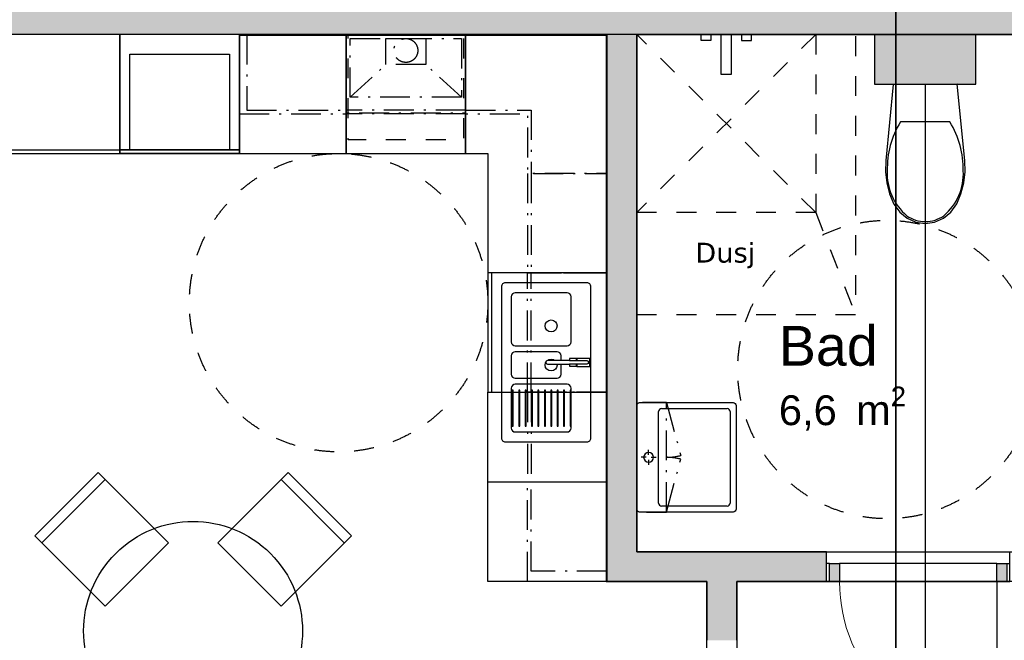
# Model space of a CAD drawing. Header units: millimetres. Extents: x 159314 to 204638, y 149488 to 189280.
# Tile 7 of 43: x 176745 to 181694, y 169923 to 173044. Entities that reach past the tile are written whole.
import ezdxf
from ezdxf.enums import TextEntityAlignment as Align

# ---------------------------------------------------------------- set-up
doc = ezdxf.new("R2010")
doc.units = ezdxf.units.MM
doc.header["$LTSCALE"] = 0.5
doc.header["$MEASUREMENT"] = 0
doc.set_wipeout_variables(frame=1)
for name, pattern in [('Over snittplan', [520, 300, -100, 20, -100]), ('PLINE', [0]), ('Stipling', [400, 200, -200]), ('Wipeout_Contour', [2000, 0, -2000])]:
    doc.linetypes.add(name, pattern=pattern)
for name, color, linetype in [('0(Nye konstruksjoner)', 7, 'Continuous'), ('24-- Innervegger (Skravur)(Nye konstruksjoner)', 7, 'Continuous'), ('24-- Innervegger(Nye konstruksjoner)', 7, 'Continuous'), ('244- Vinduer_ dører_ foldevegger(Nye konstruksjoner)', 7, 'Continuous'), ('26-- Yttertak(Nye konstruksjoner)', 7, 'Continuous'), ('273- Kjøkkeninnredning (Skravur)(Nye konstruksjoner)', 7, 'Continuous'), ('273- Kjøkkeninnredning(Nye konstruksjoner)', 7, 'Continuous'), ('274- Innredning og garnityr for våtrom(Nye konstruksjoner)', 7, 'Continuous'), ('315- Utstyr for sanitærinstallasjoner(Nye konstruksjoner)', 7, 'Continuous'), ('68-- Inventar (løst)(Nye konstruksjoner)', 7, 'Continuous'), ('862- M___Nettoareal(Nye konstruksjoner)', 7, 'Continuous'), ('862- M___Nettoareal(Polylinje)(Nye konstruksjoner)', 7, 'Continuous'), ('862- M___Nettoareal(Tekst)(Nye konstruksjoner)', 7, 'Continuous'), ('878- Annen overflate_visuell informasjon_snusirkler(Nye konstruksjoner)', 7, 'Continuous')]:
    doc.layers.add(name, color=color, linetype=linetype)
doc.layers.add('234- Vinduer_ dører_ porter(Nye konstruksjoner)', color=7, linetype='Continuous', lineweight=0)
doc.styles.add('GENERATED_STYLE_1', font='arial.ttf')
doc.styles.add('GENERATED_STYLE_2', font='verdana.ttf')
doc.linetypes.add('Fasade_Snitt markør', pattern='A,0,[1,02 A 200 20 001 Plan 2. etasje1.Shx,S=3.174603,R=0,X=0,Y=0],-800,0', length=800)

# ---------------------------------------------------------------- blocks, each defined once
blk = doc.blocks.new('Leilighet 6_102_10_1', base_point=(175190.7, 167498.2))
at = {"layer": '862- M___Nettoareal(Polylinje)(Nye konstruksjoner)', "linetype": 'PLINE', "flags": 128}
blk.add_lwpolyline([(176598.9, 172968.7), (176598.9, 165453.7), (184098.9, 165453.7), (184098.9, 172968.7)], close=True, dxfattribs=at)
at = {"layer": '862- M___Nettoareal(Tekst)(Nye konstruksjoner)', "style": 'GENERATED_STYLE_1'}
for tag, height, p in [('DUMMY_861', 300, (176128.6, 167851.8)), ('ROOM_NAME', 300, (174252.9, 167783.2)), ('DUMMY_862', 150, (174252.9, 167380.4))]:
    blk.add_attdef(tag, text='', height=height, dxfattribs=at).set_placement(p, align=Align.TOP_LEFT)
blk = doc.blocks.new('Entre_106_16_1', base_point=(182414.8, 170152.9))
at = {"layer": '862- M___Nettoareal(Polylinje)(Nye konstruksjoner)', "linetype": 'PLINE', "flags": 128}
blk.add_lwpolyline([(180348.9, 168113.7), (184098.9, 168113.7), (184098.9, 170218.3), (180348.9, 170218.3)], close=True, dxfattribs=at)
at = {"layer": '862- M___Nettoareal(Tekst)(Nye konstruksjoner)', "insert": (182147.5, 169394.7), "char_height": 150, "attachment_point": 1, "style": 'GENERATED_STYLE_1'}
blk.add_mtext('\\A1;{\\pql;\\pt0,24100;\\fArial|b0|i0|c0|p0;\\W1.000000;7,9\\fArial|b0|i0|c0|p0;\\W1.000000;\\A1{\\H.66x;\\S^  ;}\\fArial|b0|i0|c0|p0;\\W1.000000; m\\fArial|b0|i0|c0|p0;\\W1.000000;\\A1{\\H.66x;\\S2^  ;}}', dxfattribs=at)
at = {"layer": '862- M___Nettoareal(Tekst)(Nye konstruksjoner)', "style": 'GENERATED_STYLE_1'}
for tag, height, p in [('DUMMY_861', 200, (182803.1, 169745.4)), ('ROOM_NAME', 200, (182147.5, 169699.7)), ('DUMMY_862', 150, (182147.5, 169431.1))]:
    blk.add_attdef(tag, text='', height=height, dxfattribs=at).set_placement(p, align=Align.TOP_LEFT)
blk = doc.blocks.new('Stue_kjøkken_101_17_1', base_point=(176102.4, 169917.4))
at = {"layer": '862- M___Nettoareal(Polylinje)(Nye konstruksjoner)', "linetype": 'PLINE', "flags": 128}
blk.add_lwpolyline([(176598.9, 165453.7), (180198.9, 165453.7), (180198.9, 170218.3), (179696.2, 170218.3), (179696.2, 172968.7), (176598.9, 172968.7), (176598.9, 169859.9)], close=True, dxfattribs=at)
at = {"layer": '862- M___Nettoareal(Tekst)(Nye konstruksjoner)', "style": 'GENERATED_STYLE_1'}
for tag, height, p in [('DUMMY_861', 200, (178936.5, 167041.6)), ('ROOM_NAME', 200, (177351, 166995.9)), ('DUMMY_862', 150, (177351, 166727.3))]:
    blk.add_attdef(tag, text='', height=height, dxfattribs=at).set_placement(p, align=Align.TOP_LEFT)
blk = doc.blocks.new('Bad_103_19_1', base_point=(181261.3, 171129.4))
at = {"layer": '862- M___Nettoareal(Polylinje)(Nye konstruksjoner)', "linetype": 'PLINE', "flags": 128}
blk.add_lwpolyline([(179846.2, 170368.3), (182396.6, 170368.3), (182396.6, 172968.7), (181515.2, 172968.7), (181005.2, 172968.7), (179846.2, 172968.7)], close=True, dxfattribs=at)
at = {"layer": '862- M___Nettoareal(Tekst)(Nye konstruksjoner)', "insert": (180560.7, 171198.9), "char_height": 150, "attachment_point": 1, "style": 'GENERATED_STYLE_1'}
blk.add_mtext('\\A1;{\\pql;\\pt0,24100;\\fArial|b0|i0|c0|p0;\\W1.000000;6,6\\fArial|b0|i0|c0|p0;\\W1.000000;\\A1{\\H.66x;\\S^  ;}\\fArial|b0|i0|c0|p0;\\W1.000000; m\\fArial|b0|i0|c0|p0;\\W1.000000;\\A1{\\H.66x;\\S2^  ;}}', dxfattribs=at)
at = {"layer": '862- M___Nettoareal(Tekst)(Nye konstruksjoner)', "style": 'GENERATED_STYLE_1'}
for tag, height, p in [('DUMMY_861', 200, (181048.7, 171549.6)), ('ROOM_NAME', 200, (180560.7, 171503.9)), ('DUMMY_862', 150, (180560.7, 171235.3))]:
    blk.add_attdef(tag, text='', height=height, dxfattribs=at).set_placement(p, align=Align.TOP_LEFT)
blk = doc.blocks.new('Dør[13]_1')
at = {"layer": '24-- Innervegger (Skravur)(Nye konstruksjoner)', "linetype": 'Continuous'}
for points in [[(180815.9, 170310.3), (180815.9, 170218.3), (180865.9, 170218.3), (180865.9, 170310.3)], [(181705.9, 170218.3), (181705.9, 170310.3), (181655.9, 170310.3), (181655.9, 170218.3)]]:
    blk.add_hatch(color=256, dxfattribs=at).paths.add_polyline_path(points)
at = {"layer": '234- Vinduer_ dører_ porter(Nye konstruksjoner)', "linetype": 'PLINE'}
blk.add_arc((181655.9, 170218.3), 790, 180, 270, dxfattribs=at)
at = {"layer": '244- Vinduer_ dører_ foldevegger(Nye konstruksjoner)', "linetype": 'PLINE'}
for p, q in [((180800.9, 170368.3), (181720.9, 170368.3)), ((180800.9, 170310.3), (180800.9, 170368.3)), ((181720.9, 170310.3), (181720.9, 170368.3)), ((180815.9, 170310.3), (180800.9, 170310.3)), ((180800.9, 170218.3), (180800.9, 170310.3)), ((180800.9, 170218.3), (180800.9, 170310.3)), ((180800.9, 170218.3), (180800.9, 170310.3)), ((180815.9, 170310.3), (180865.9, 170310.3)), ((180815.9, 170218.3), (180815.9, 170310.3)), ((181655.9, 170310.3), (180865.9, 170310.3)), ((180865.9, 170310.3), (180865.9, 170218.3)), ((181655.9, 170218.3), (181655.9, 170310.3)), ((181655.9, 170310.3), (181705.9, 170310.3)), ((181705.9, 170310.3), (181720.9, 170310.3)), ((181705.9, 170310.3), (181705.9, 170218.3)), ((181720.9, 170218.3), (181720.9, 170310.3)), ((181720.9, 170218.3), (181720.9, 170310.3)), ((181720.9, 170218.3), (181720.9, 170310.3)), ((180800.9, 170218.3), (181720.9, 170218.3)), ((180815.9, 170218.3), (180800.9, 170218.3)), ((180865.9, 170218.3), (180815.9, 170218.3)), ((180865.9, 170218.3), (181655.9, 170218.3)), ((181705.9, 170218.3), (181655.9, 170218.3)), ((181655.9, 170218.3), (181655.9, 169428.3)), ((181705.9, 170218.3), (181720.9, 170218.3))]:
    blk.add_line(p, q, dxfattribs=at)
blk = doc.blocks.new('Stol 10[24]_1', base_point=(176821.1, 170448.1))
at = {"layer": '68-- Inventar (løst)(Nye konstruksjoner)', "linetype": 'Continuous'}
blk.add_line((176856.5, 170412.8), (177174.7, 170731), dxfattribs=at)
at = {"layer": '68-- Inventar (løst)(Nye konstruksjoner)', "linetype": 'Continuous', "flags": 128}
blk.add_lwpolyline([(177174.7, 170094.6), (177492.9, 170412.8), (177139.3, 170766.3), (176821.1, 170448.1)], close=True, dxfattribs=at)
blk = doc.blocks.new('Stol 10[26]_1', base_point=(178093.9, 170766.3))
at = {"layer": '68-- Inventar (løst)(Nye konstruksjoner)', "linetype": 'Continuous'}
blk.add_line((178058.6, 170731), (178376.8, 170412.8), dxfattribs=at)
at = {"layer": '68-- Inventar (løst)(Nye konstruksjoner)', "linetype": 'Continuous', "flags": 128}
blk.add_lwpolyline([(177740.4, 170412.8), (178058.6, 170094.6), (178412.1, 170448.1), (178093.9, 170766.3)], close=True, dxfattribs=at)
blk = doc.blocks.new('WC[51]_1', base_point=(181296.2, 172718.7))
at = {"layer": '274- Innredning og garnityr for våtrom(Nye konstruksjoner)', "linetype": 'PLINE'}
for p, q in [((181296.4, 172529.4), (181171.9, 172529.3)), ((181420.9, 172529.5), (181296.4, 172529.4))]:
    blk.add_line(p, q, dxfattribs=at)
at = {"layer": '274- Innredning og garnityr for våtrom(Nye konstruksjoner)', "linetype": 'PLINE', "flags": 128}
blk.add_lwpolyline([(181103, 172222.5), (181117.3, 172168.2), (181139.1, 172116.8), (181168.4, 172076.2), (181206.1, 172045), (181249.9, 172025.4), (181296.9, 172018.7), (181343.8, 172025.5), (181387.5, 172045.2), (181425.3, 172076.4), (181454.5, 172117.1), (181476.2, 172168.5), (181490.3, 172222.9), (181496.5, 172279.1), (181494.7, 172335.6), (181457.3, 172718.8), (181135.1, 172718.5), (181098.5, 172335.2), (181096.7, 172278.7)], close=True, dxfattribs=at)
at = {"layer": '274- Innredning og garnityr for våtrom(Nye konstruksjoner)', "linetype": 'PLINE'}
for centre, major_axis, start_param, end_param in [((181591.6, 172294.6), (486, 0.5), 2.612188, 3.165208), ((181001.6, 172294.1), (486, 0.5), 6.259567, 6.812588), ((181398.9, 172267.8), (293.6, 0.3), 3.085861, 3.98645), ((181194.4, 172267.6), (293.6, 0.3), 5.438324, 6.338913), ((181297.6, 172179.7), (158.3, 0.1), 4.079884, 4.706528), ((181295.8, 172179.7), (158.3, 0.1), 4.71825, 5.344894)]:
    blk.add_ellipse(centre, major_axis=major_axis, ratio=0.957628, start_param=start_param, end_param=end_param, dxfattribs=at)
blk = doc.blocks.new('Dusjgarnityr[52]_1', base_point=(180296.2, 172968.7))
at = {"layer": '315- Utstyr for sanitærinstallasjoner(Nye konstruksjoner)', "linetype": 'PLINE'}
for p, q in [((180169.7, 172968.7), (180219.7, 172968.7)), ((180169.7, 172938.7), (180169.7, 172968.7)), ((180219.7, 172968.7), (180219.7, 172938.7)), ((180422.7, 172968.7), (180372.7, 172968.7)), ((180372.7, 172968.7), (180372.7, 172938.7)), ((180422.7, 172938.7), (180422.7, 172968.7)), ((180219.7, 172938.7), (180169.7, 172938.7)), ((180372.7, 172938.7), (180422.7, 172938.7))]:
    blk.add_line(p, q, dxfattribs=at)
at = {"layer": '315- Utstyr for sanitærinstallasjoner(Nye konstruksjoner)', "linetype": 'PLINE', "flags": 128}
blk.add_lwpolyline([(180321.2, 172968.7), (180321.2, 172768.7), (180271.2, 172768.7), (180271.2, 172968.7)], close=True, dxfattribs=at)
blk = doc.blocks.new('Høyskap[90]_1', base_point=(176599.2, 172968.7))
at = {"linetype": 'Wipeout_Contour', "ltscale": 988874.820273}
blk.add_wipeout([(176599.2, 172370.7), (177249.2, 172370.7), (177249.2, 172968.7), (176599.2, 172968.7)], dxfattribs=at).dxf.layer = '273- Kjøkkeninnredning (Skravur)(Nye konstruksjoner)'
at = {"layer": '273- Kjøkkeninnredning(Nye konstruksjoner)', "linetype": 'PLINE'}
for p, q in [((176649.2, 172968.7), (176649.2, 172388.7)), ((176649.2, 172388.7), (177249.2, 172388.7))]:
    blk.add_line(p, q, dxfattribs=at)
at = {"layer": '273- Kjøkkeninnredning(Nye konstruksjoner)', "linetype": 'PLINE', "flags": 128}
blk.add_lwpolyline([(176599.2, 172370.7), (177249.2, 172370.7), (177249.2, 172968.7), (176599.2, 172968.7)], close=True, dxfattribs=at)
blk = doc.blocks.new('Oppvaskmaskin integrert[91]_1', base_point=(179098.2, 170720.7))
at = {"layer": '273- Kjøkkeninnredning(Nye konstruksjoner)', "linetype": 'PLINE'}
for p, q in [((179098.2, 170720.7), (179098.2, 171170.7)), ((179098.2, 171170.7), (179696.2, 171170.7)), ((179696.2, 170720.7), (179696.2, 171170.7)), ((179098.2, 170720.7), (179696.2, 170720.7))]:
    blk.add_line(p, q, dxfattribs=at)
blk = doc.blocks.new('Underskap hjørne L[92]_1', base_point=(179696.2, 172968.7))
at = {"linetype": 'Wipeout_Contour', "ltscale": 1492129.720979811}
blk.add_wipeout([(178986.2, 172968.7), (178986.2, 172370.7), (179098.2, 172370.7), (179098.2, 171770.7), (179696.2, 171770.7), (179696.2, 172968.7)], dxfattribs=at).dxf.layer = '273- Kjøkkeninnredning (Skravur)(Nye konstruksjoner)'
at = {"layer": '273- Kjøkkeninnredning(Nye konstruksjoner)', "linetype": 'PLINE'}
for p, q in [((178986.2, 172968.7), (178986.2, 172370.7)), ((179696.2, 172968.7), (178986.2, 172968.7)), ((179696.2, 172968.7), (178986.2, 172968.7)), ((179696.2, 171770.7), (179696.2, 172968.7)), ((179696.2, 171770.7), (179696.2, 172968.7)), ((178986.2, 172370.7), (179098.2, 172370.7)), ((178986.2, 172370.7), (179098.2, 172370.7)), ((179098.2, 172370.7), (179098.2, 171770.7)), ((179098.2, 172370.7), (179098.2, 171770.7)), ((179098.2, 171770.7), (179696.2, 171770.7))]:
    blk.add_line(p, q, dxfattribs=at)
blk = doc.blocks.new('Overskap hjørne L[93]_1', base_point=(179696.2, 172968.7))
at = {"layer": '273- Kjøkkeninnredning(Nye konstruksjoner)', "linetype": 'Over snittplan'}
for p, q in [((178986.2, 172588.7), (179316.2, 172588.7)), ((179316.2, 172588.7), (179316.2, 172269.7))]:
    blk.add_line(p, q, dxfattribs=at)
at = {"layer": '273- Kjøkkeninnredning(Nye konstruksjoner)', "linetype": 'Over snittplan', "flags": 128}
blk.add_lwpolyline([(178986.2, 172968.7), (178986.2, 172570.7), (179298.2, 172570.7), (179298.2, 172269.7), (179696.2, 172269.7), (179696.2, 172968.7)], close=True, dxfattribs=at)
blk = doc.blocks.new('Underskap[94]_1', base_point=(179696.2, 170218.7))
at = {"linetype": 'Wipeout_Contour', "ltscale": 989895.693568}
blk.add_wipeout([(179098.2, 170218.7), (179696.2, 170218.7), (179696.2, 170720.7), (179098.2, 170720.7)], dxfattribs=at).dxf.layer = '273- Kjøkkeninnredning (Skravur)(Nye konstruksjoner)'
at = {"layer": '273- Kjøkkeninnredning(Nye konstruksjoner)', "linetype": 'PLINE'}
for p, q in [((179098.2, 170218.7), (179098.2, 170720.7)), ((179098.2, 170720.7), (179696.2, 170720.7)), ((179098.2, 170218.7), (179098.2, 170720.7)), ((179696.2, 170720.7), (179696.2, 170218.7)), ((179696.2, 170720.7), (179696.2, 170218.7)), ((179696.2, 170218.7), (179098.2, 170218.7))]:
    blk.add_line(p, q, dxfattribs=at)
blk = doc.blocks.new('Høyskap[95]_1', base_point=(177249.2, 172968.7))
at = {"linetype": 'Wipeout_Contour', "ltscale": 990665.444389}
blk.add_wipeout([(177249.2, 172370.7), (177849.2, 172370.7), (177849.2, 172968.7), (177249.2, 172968.7)], dxfattribs=at).dxf.layer = '273- Kjøkkeninnredning (Skravur)(Nye konstruksjoner)'
at = {"layer": '273- Kjøkkeninnredning(Nye konstruksjoner)', "linetype": 'PLINE'}
blk.add_line((177249.2, 172388.7), (177849.2, 172388.7), dxfattribs=at)
at = {"layer": '273- Kjøkkeninnredning(Nye konstruksjoner)', "linetype": 'PLINE', "flags": 128}
blk.add_lwpolyline([(177249.2, 172370.7), (177849.2, 172370.7), (177849.2, 172968.7), (177249.2, 172968.7)], close=True, dxfattribs=at)
blk = doc.blocks.new('Innebygget ovn[96]_1', base_point=(177849.2, 172370.7))
at = {"layer": '273- Kjøkkeninnredning(Nye konstruksjoner)', "linetype": 'PLINE'}
for p, q in [((177299.2, 172390.7), (177299.2, 172870.7)), ((177299.2, 172870.7), (177799.2, 172870.7)), ((177799.2, 172870.7), (177799.2, 172390.7))]:
    blk.add_line(p, q, dxfattribs=at)
at = {"layer": '273- Kjøkkeninnredning(Nye konstruksjoner)', "linetype": 'PLINE', "flags": 128}
blk.add_lwpolyline([(177849.2, 172390.7), (177849.2, 172370.7), (177249.2, 172370.7), (177249.2, 172390.7)], close=True, dxfattribs=at)
blk = doc.blocks.new('Underskap[97]_1', base_point=(178386.2, 172968.7))
at = {"linetype": 'Wipeout_Contour', "ltscale": 993930.911901}
blk.add_wipeout([(178386.2, 172370.7), (178986.2, 172370.7), (178986.2, 172968.7), (178386.2, 172968.7)], dxfattribs=at).dxf.layer = '273- Kjøkkeninnredning (Skravur)(Nye konstruksjoner)'
at = {"layer": '273- Kjøkkeninnredning(Nye konstruksjoner)', "linetype": 'PLINE'}
for p, q in [((178986.2, 172968.7), (178386.2, 172968.7)), ((178386.2, 172968.7), (178386.2, 172370.7)), ((178986.2, 172968.7), (178386.2, 172968.7)), ((178986.2, 172370.7), (178986.2, 172968.7)), ((178386.2, 172370.7), (178986.2, 172370.7)), ((178386.2, 172370.7), (178986.2, 172370.7))]:
    blk.add_line(p, q, dxfattribs=at)
blk = doc.blocks.new('Innebygget koketopp[98]_1', base_point=(178396.2, 172968.7))
at = {"layer": '273- Kjøkkeninnredning(Nye konstruksjoner)', "linetype": 'Stipling', "flags": 128}
blk.add_lwpolyline([(178396.2, 172968.7), (178976.2, 172968.7), (178976.2, 172438.7), (178396.2, 172438.7)], close=True, dxfattribs=at)
blk = doc.blocks.new('Underskap[99]_1', base_point=(177849.2, 172968.7))
at = {"linetype": 'Wipeout_Contour', "ltscale": 992296.845974}
blk.add_wipeout([(177849.2, 172370.7), (178386.2, 172370.7), (178386.2, 172968.7), (177849.2, 172968.7)], dxfattribs=at).dxf.layer = '273- Kjøkkeninnredning (Skravur)(Nye konstruksjoner)'
at = {"layer": '273- Kjøkkeninnredning(Nye konstruksjoner)', "linetype": 'PLINE'}
for p, q in [((178386.2, 172968.7), (177849.2, 172968.7)), ((177849.2, 172968.7), (177849.2, 172370.7)), ((178386.2, 172968.7), (177849.2, 172968.7)), ((178386.2, 172370.7), (178386.2, 172968.7)), ((177849.2, 172370.7), (178386.2, 172370.7)), ((177849.2, 172370.7), (178386.2, 172370.7))]:
    blk.add_line(p, q, dxfattribs=at)
blk = doc.blocks.new('Ventilator innebygget[100]_1', base_point=(178986.2, 172573.4))
at = {"layer": '273- Kjøkkeninnredning(Nye konstruksjoner)', "linetype": 'Over snittplan'}
for p, q in [((178406.2, 172653.4), (178406.2, 172948.7)), ((178406.2, 172948.7), (178966.2, 172948.7)), ((178586.2, 172948.7), (178786.2, 172948.7)), ((178586.2, 172818.7), (178586.2, 172948.7)), ((178786.2, 172948.7), (178786.2, 172818.7)), ((178966.2, 172948.7), (178966.2, 172653.4)), ((178406.2, 172653.4), (178586.2, 172818.7)), ((178786.2, 172818.7), (178586.2, 172818.7)), ((178966.2, 172653.4), (178786.2, 172818.7)), ((178966.2, 172653.4), (178406.2, 172653.4))]:
    blk.add_line(p, q, dxfattribs=at)
at = {"layer": '273- Kjøkkeninnredning(Nye konstruksjoner)', "linetype": 'Over snittplan', "flags": 128}
blk.add_lwpolyline([(178986.2, 172968.7), (178986.2, 172573.4), (178386.2, 172573.4), (178386.2, 172968.7)], close=True, dxfattribs=at)
at = {"layer": '273- Kjøkkeninnredning(Nye konstruksjoner)', "linetype": 'Over snittplan'}
blk.add_circle((178686.2, 172888.7), 60, dxfattribs=at)
blk = doc.blocks.new('Bord rundt 01[113]_1', base_point=(177616.6, 169970.8))
at = {"layer": '68-- Inventar (løst)(Nye konstruksjoner)', "linetype": 'PLINE', "flags": 128}
blk.add_lwpolyline([(178005.5, 170359.7, -1), (177227.7, 169581.9, -1)], format="xyb", close=True, dxfattribs=at)
blk = doc.blocks.new('Underskap[127]_1', base_point=(179696.2, 171770.7))
at = {"layer": '273- Kjøkkeninnredning(Nye konstruksjoner)', "linetype": 'PLINE'}
for p, q in [((179221.2, 171000.7), (179226.2, 171000.7)), ((179253.4, 171000.7), (179258.4, 171000.7)), ((179285.7, 171000.7), (179290.7, 171000.7)), ((179317.9, 171000.7), (179322.9, 171000.7)), ((179350.1, 171000.7), (179355.1, 171000.7)), ((179382.3, 171000.7), (179387.3, 171000.7)), ((179414.5, 171000.7), (179419.5, 171000.7)), ((179446.8, 171000.7), (179451.8, 171000.7)), ((179479, 171000.7), (179484, 171000.7)), ((179511.2, 171000.7), (179516.2, 171000.7)), ((179236.2, 170970.7), (179496.2, 170970.7))]:
    blk.add_line(p, q, dxfattribs=at)
for centre, start, end in [((179236.2, 170990.7), 180, 270), ((179496.2, 170990.7), 270, 0)]:
    blk.add_arc(centre, 20, start, end, dxfattribs=at)
at = {"linetype": 'Wipeout_Contour', "ltscale": 992658.162233}
blk.add_wipeout([(179098.2, 171770.7), (179098.2, 171170.7), (179696.2, 171170.7), (179696.2, 171770.7)], dxfattribs=at).dxf.layer = '273- Kjøkkeninnredning (Skravur)(Nye konstruksjoner)'
at = {"layer": '273- Kjøkkeninnredning(Nye konstruksjoner)', "linetype": 'PLINE'}
for p, q in [((179098.2, 171770.7), (179098.2, 171170.7)), ((179696.2, 171770.7), (179098.2, 171770.7)), ((179098.2, 171770.7), (179098.2, 171170.7)), ((179116.2, 171770.7), (179116.2, 171170.7)), ((179696.2, 171170.7), (179696.2, 171770.7)), ((179696.2, 171170.7), (179696.2, 171770.7)), ((179496.2, 171670.7), (179236.2, 171670.7)), ((179216.2, 171650.7), (179216.2, 171424)), ((179516.2, 171424), (179516.2, 171650.7)), ((179236.2, 171404), (179496.2, 171404)), ((179446.2, 171374), (179236.2, 171374)), ((179216.2, 171354), (179216.2, 171260.7)), ((179466.2, 171260.7), (179466.2, 171354)), ((179236.2, 171240.7), (179446.2, 171240.7)), ((179216.2, 171190.7), (179216.2, 170990.7)), ((179221.2, 171180.7), (179221.2, 171000.7)), ((179226.2, 171180.7), (179221.2, 171180.7)), ((179226.2, 171000.7), (179226.2, 171180.7)), ((179496.2, 171210.7), (179236.2, 171210.7)), ((179253.4, 171180.7), (179253.4, 171000.7)), ((179258.4, 171180.7), (179253.4, 171180.7)), ((179258.4, 171000.7), (179258.4, 171180.7)), ((179285.7, 171180.7), (179285.7, 171000.7)), ((179290.7, 171180.7), (179285.7, 171180.7)), ((179290.7, 171000.7), (179290.7, 171180.7)), ((179317.9, 171180.7), (179317.9, 171000.7)), ((179322.9, 171180.7), (179317.9, 171180.7)), ((179322.9, 171000.7), (179322.9, 171180.7)), ((179350.1, 171180.7), (179350.1, 171000.7)), ((179355.1, 171180.7), (179350.1, 171180.7)), ((179355.1, 171000.7), (179355.1, 171180.7)), ((179382.3, 171180.7), (179382.3, 171000.7)), ((179387.3, 171180.7), (179382.3, 171180.7)), ((179387.3, 171000.7), (179387.3, 171180.7)), ((179414.5, 171180.7), (179414.5, 171000.7)), ((179419.5, 171180.7), (179414.5, 171180.7)), ((179419.5, 171000.7), (179419.5, 171180.7)), ((179446.8, 171180.7), (179446.8, 171000.7)), ((179451.8, 171180.7), (179446.8, 171180.7)), ((179451.8, 171000.7), (179451.8, 171180.7)), ((179479, 171180.7), (179479, 171000.7)), ((179484, 171180.7), (179479, 171180.7)), ((179484, 171000.7), (179484, 171180.7)), ((179511.2, 171180.7), (179511.2, 171000.7)), ((179516.2, 171180.7), (179511.2, 171180.7)), ((179516.2, 170990.7), (179516.2, 171190.7)), ((179516.2, 171000.7), (179516.2, 171180.7)), ((179098.2, 171170.7), (179696.2, 171170.7))]:
    blk.add_line(p, q, dxfattribs=at)
at = {"layer": '273- Kjøkkeninnredning(Nye konstruksjoner)', "linetype": 'PLINE', "flags": 128}
blk.add_lwpolyline([(179166.2, 171700.7), (179166.2, 170940.7, 0.414214), (179186.2, 170920.7), (179596.2, 170920.7, 0.414214), (179616.2, 170940.7), (179616.2, 171700.7, 0.414214), (179596.2, 171720.7), (179186.2, 171720.7, 0.414214)], format="xyb", close=True, dxfattribs=at)
at = {"layer": '273- Kjøkkeninnredning(Nye konstruksjoner)', "linetype": 'PLINE'}
for centre in [(179416.2, 171504), (179416.2, 171307.3)]:
    blk.add_circle(centre, 30, dxfattribs=at)
for centre, start, end in [((179236.2, 171650.7), 90, 180), ((179496.2, 171650.7), 0, 90), ((179236.2, 171424), 180, 270), ((179496.2, 171424), 270, 0), ((179236.2, 171354), 90, 180), ((179446.2, 171354), 0, 90), ((179236.2, 171260.7), 180, 270), ((179446.2, 171260.7), 270, 0), ((179236.2, 171190.7), 90, 180), ((179496.2, 171190.7), 0, 90)]:
    blk.add_arc(centre, 20, start, end, dxfattribs=at)
at = {"linetype": 'Wipeout_Contour', "ltscale": 3473863.758156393}
blk.add_wipeout([(179398.3, 171329.7), (179398.3, 171329.7), (179392, 171327), (179389.3, 171320.6), (179392, 171314.3), (179398.4, 171311.7), (179398.4, 171311.7), (179596.2, 171311.7), (179596.2, 171311.7), (179602.6, 171314.3), (179605.2, 171320.7), (179602.6, 171327), (179596.2, 171329.7), (179596.2, 171329.7)], dxfattribs=at).dxf.layer = '273- Kjøkkeninnredning (Skravur)(Nye konstruksjoner)'
at = {"layer": '273- Kjøkkeninnredning(Nye konstruksjoner)', "linetype": 'PLINE', "flags": 128}
blk.add_lwpolyline([(179398.3, 171329.7, 1), (179398.4, 171311.7), (179596.2, 171311.7, 1), (179596.2, 171329.7)], format="xyb", close=True, dxfattribs=at)
at = {"linetype": 'Wipeout_Contour', "ltscale": 3226548.463352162}
blk.add_wipeout([(179545.2, 171340.6), (179545.2, 171329.7), (179596.2, 171329.7), (179596.2, 171329.7), (179602.6, 171327), (179605.2, 171320.7), (179602.6, 171314.3), (179596.2, 171311.7), (179596.2, 171311.7), (179545.2, 171311.7), (179545.2, 171300.7), (179610.2, 171300.7), (179610.2, 171340.6)], dxfattribs=at).dxf.layer = '273- Kjøkkeninnredning (Skravur)(Nye konstruksjoner)'
at = {"layer": '273- Kjøkkeninnredning(Nye konstruksjoner)', "linetype": 'PLINE', "flags": 128}
blk.add_lwpolyline([(179545.2, 171340.6), (179545.2, 171329.7), (179596.2, 171329.7, -1), (179596.2, 171311.7), (179545.2, 171311.7), (179545.2, 171300.7), (179610.2, 171300.7), (179610.2, 171340.6)], format="xyb", close=True, dxfattribs=at)
at = {"linetype": 'Wipeout_Contour', "ltscale": 992657.268749}
blk.add_wipeout([(179509.2, 171340.4), (179509.2, 171329.7), (179544.2, 171329.7), (179544.2, 171340.4)], dxfattribs=at).dxf.layer = '273- Kjøkkeninnredning (Skravur)(Nye konstruksjoner)'
at = {"layer": '273- Kjøkkeninnredning(Nye konstruksjoner)', "linetype": 'PLINE', "flags": 128}
blk.add_lwpolyline([(179509.2, 171340.4), (179509.2, 171329.7), (179544.2, 171329.7), (179544.2, 171340.4)], close=True, dxfattribs=at)
at = {"linetype": 'Wipeout_Contour', "ltscale": 992578.023825}
blk.add_wipeout([(179509.2, 171301), (179544.2, 171301), (179544.2, 171311.7), (179509.2, 171311.7)], dxfattribs=at).dxf.layer = '273- Kjøkkeninnredning (Skravur)(Nye konstruksjoner)'
at = {"layer": '273- Kjøkkeninnredning(Nye konstruksjoner)', "linetype": 'PLINE', "flags": 128}
blk.add_lwpolyline([(179509.2, 171301), (179544.2, 171301), (179544.2, 171311.7), (179509.2, 171311.7)], close=True, dxfattribs=at)
blk = doc.blocks.new('Overskap[128]_1', base_point=(178986.2, 172968.7))
at = {"layer": '273- Kjøkkeninnredning(Nye konstruksjoner)', "linetype": 'Over snittplan'}
blk.add_line((178986.2, 172588.7), (178386.2, 172588.7), dxfattribs=at)
at = {"layer": '273- Kjøkkeninnredning(Nye konstruksjoner)', "linetype": 'Over snittplan', "flags": 128}
blk.add_lwpolyline([(178986.2, 172570.7), (178386.2, 172570.7), (178386.2, 172968.7), (178986.2, 172968.7)], close=True, dxfattribs=at)
blk = doc.blocks.new('Overskap[129]_1', base_point=(179696.2, 171170.7))
at = {"layer": '273- Kjøkkeninnredning(Nye konstruksjoner)', "linetype": 'Over snittplan'}
blk.add_line((179316.2, 171170.7), (179316.2, 171770.7), dxfattribs=at)
at = {"layer": '273- Kjøkkeninnredning(Nye konstruksjoner)', "linetype": 'Over snittplan', "flags": 128}
blk.add_lwpolyline([(179298.2, 171170.7), (179298.2, 171770.7), (179696.2, 171770.7), (179696.2, 171170.7)], close=True, dxfattribs=at)
blk = doc.blocks.new('Overskap[130]_1', base_point=(179696.2, 171170.7))
at = {"layer": '273- Kjøkkeninnredning(Nye konstruksjoner)', "linetype": 'Over snittplan'}
blk.add_line((179316.2, 171170.7), (179316.2, 170720.7), dxfattribs=at)
at = {"layer": '273- Kjøkkeninnredning(Nye konstruksjoner)', "linetype": 'Over snittplan', "flags": 128}
blk.add_lwpolyline([(179298.2, 171170.7), (179298.2, 170720.7), (179696.2, 170720.7), (179696.2, 171170.7)], close=True, dxfattribs=at)
blk = doc.blocks.new('Overskap[131]_1', base_point=(179696.2, 172270.7))
at = {"layer": '273- Kjøkkeninnredning(Nye konstruksjoner)', "linetype": 'Over snittplan'}
blk.add_line((179316.2, 172270.7), (179316.2, 171770.7), dxfattribs=at)
at = {"layer": '273- Kjøkkeninnredning(Nye konstruksjoner)', "linetype": 'Over snittplan', "flags": 128}
blk.add_lwpolyline([(179298.2, 172270.7), (179298.2, 171770.7), (179696.2, 171770.7), (179696.2, 172270.7)], close=True, dxfattribs=at)
blk = doc.blocks.new('Overskap[140]_1', base_point=(179696.2, 170218.7))
at = {"layer": '273- Kjøkkeninnredning(Nye konstruksjoner)', "linetype": 'Over snittplan'}
for p, q in [((179316.2, 170270.7), (179316.2, 170720.7)), ((179696.2, 170270.7), (179316.2, 170270.7))]:
    blk.add_line(p, q, dxfattribs=at)
at = {"layer": '273- Kjøkkeninnredning(Nye konstruksjoner)', "linetype": 'Over snittplan', "flags": 128}
blk.add_lwpolyline([(179298.2, 170218.7), (179298.2, 170720.7), (179696.2, 170720.7), (179696.2, 170218.7)], close=True, dxfattribs=at)
blk = doc.blocks.new('Overskap[141]_1', base_point=(177849.2, 172968.7))
at = {"layer": '273- Kjøkkeninnredning(Nye konstruksjoner)', "linetype": 'Over snittplan'}
for p, q in [((177886.2, 172968.7), (177886.2, 172588.7)), ((177886.2, 172588.7), (178386.2, 172588.7))]:
    blk.add_line(p, q, dxfattribs=at)
at = {"layer": '273- Kjøkkeninnredning(Nye konstruksjoner)', "linetype": 'Over snittplan', "flags": 128}
blk.add_lwpolyline([(177849.2, 172570.7), (178386.2, 172570.7), (178386.2, 172968.7), (177849.2, 172968.7)], close=True, dxfattribs=at)
blk = doc.blocks.new('Servant[170]_1', base_point=(179846.2, 170843.3))
at = {"layer": '315- Utstyr for sanitærinstallasjoner(Nye konstruksjoner)', "linetype": 'PLINE'}
for p, q in [((179956.2, 170613.3), (179956.2, 171073.3)), ((179971.2, 171088.3), (180301.2, 171088.3)), ((180316.2, 171073.3), (180316.2, 170613.3)), ((179906.2, 170855.8), (179906.2, 170880.8)), ((179893.7, 170843.3), (179868.7, 170843.3)), ((179906.2, 170830.8), (179906.2, 170805.8)), ((179918.7, 170843.3), (179943.7, 170843.3)), ((180301.2, 170598.3), (179971.2, 170598.3))]:
    blk.add_line(p, q, dxfattribs=at)
at = {"layer": '315- Utstyr for sanitærinstallasjoner(Nye konstruksjoner)', "linetype": 'PLINE', "flags": 128}
for points in [[(179846.2, 170583.3), (179846.2, 171103.3, -0.414214), (179861.2, 171118.3), (180331.2, 171118.3, -0.414214), (180346.2, 171103.3), (180346.2, 170583.3, -0.414214), (180331.2, 170568.3), (179861.2, 170568.3, -0.414214)], [(179906.2, 170868.3, 1), (179906.2, 170818.3, 1)]]:
    blk.add_lwpolyline(points, format="xyb", close=True, dxfattribs=at)
at = {"layer": '315- Utstyr for sanitærinstallasjoner(Nye konstruksjoner)', "linetype": 'PLINE'}
for centre, start, end in [((179971.2, 171073.3), 90, 180), ((180301.2, 171073.3), 0, 90), ((179971.2, 170613.3), 180, 270), ((180301.2, 170613.3), 270, 0)]:
    blk.add_arc(centre, 15, start, end, dxfattribs=at)
blk = doc.blocks.new('Overskap 02[171]_1', base_point=(179996.2, 170568.3))
at = {"layer": '315- Utstyr for sanitærinstallasjoner(Nye konstruksjoner)', "linetype": 'Over snittplan'}
for p, q in [((179996.2, 171118.3), (180067.4, 170852.7)), ((179996.2, 170568.3), (180067.4, 170833.9))]:
    blk.add_line(p, q, dxfattribs=at)
at = {"layer": '315- Utstyr for sanitærinstallasjoner(Nye konstruksjoner)', "linetype": 'Over snittplan', "flags": 128}
blk.add_lwpolyline([(179996.2, 170568.3), (179996.2, 171118.3), (179846.2, 171118.3), (179846.2, 170568.3)], close=True, dxfattribs=at)
at = {"layer": '315- Utstyr for sanitærinstallasjoner(Nye konstruksjoner)', "linetype": 'Over snittplan'}
for centre, start, end in [((179996.2, 171118.3), 270, 285), ((179996.2, 170568.3), 75, 90)]:
    blk.add_arc(centre, 275, start, end, dxfattribs=at)

msp = doc.modelspace()

# ---------------------------------------------------------------- hatches: boundary and pattern name
at = {"layer": '24-- Innervegger (Skravur)(Nye konstruksjoner)', "linetype": 'Continuous'}
for points in [[(176598.9, 172968.7), (184098.9, 172968.7), (184098.9, 173218.7), (176598.9, 173218.7)], [(179846.2, 170368.3), (179846.2, 172968.7), (179696.2, 172968.7), (179696.2, 170368.3)], [(181551.2, 172968.7), (181041.2, 172968.7), (181041.2, 172718.7), (181551.2, 172718.7)], [(179696.2, 170368.3), (179696.2, 170218.3), (179846.2, 170368.3)], [(179846.2, 170368.3), (179696.2, 170218.3), (179846.2, 170218.3)], [(179846.2, 170218.3), (180800.9, 170218.3), (180800.9, 170368.3), (179846.2, 170368.3)], [(180198.9, 170218.3), (180198.9, 169923.3), (180348.9, 169923.3), (180348.9, 170218.3)]]:
    msp.add_hatch(color=256, dxfattribs=at).paths.add_polyline_path(points)

# ---------------------------------------------------------------- linework, layer by layer
at = {"layer": '0(Nye konstruksjoner)', "linetype": 'Fasade_Snitt markør'}
msp.add_line((181296.9, 172718.7), (181296.9, 169661.5), dxfattribs=at)
at = {"layer": '24-- Innervegger(Nye konstruksjoner)', "linetype": 'PLINE'}
for p, q in [((180800.9, 170310.3), (180800.9, 170368.3)), ((180800.9, 170218.3), (180800.9, 170310.3))]:
    msp.add_line(p, q, dxfattribs=at)
at = {"layer": '24-- Innervegger(Nye konstruksjoner)', "linetype": 'PLINE', "flags": 128}
for points in [[(176598.9, 172968.7), (179696.2, 172968.7)], [(179696.2, 172968.7), (179696.2, 170368.3)], [(179846.2, 172968.7), (184098.9, 172968.7)], [(179846.2, 170368.3), (179846.2, 172968.7)], [(181551.2, 172968.7), (181041.2, 172968.7)], [(181041.2, 172968.7), (181041.2, 172718.7)], [(181551.2, 172718.7), (181551.2, 172968.7)], [(181041.2, 172718.7), (181551.2, 172718.7)], [(179696.2, 170218.3), (179696.2, 170368.3)], [(180800.9, 170368.3), (179846.2, 170368.3)], [(179696.2, 170218.3), (180198.9, 170218.3)], [(180198.9, 170218.3), (180198.9, 169923.3)], [(180348.9, 170218.3), (180800.9, 170218.3)], [(180348.9, 169923.3), (180348.9, 170218.3)]]:
    msp.add_lwpolyline(points, dxfattribs=at)
at = {"layer": '26-- Yttertak(Nye konstruksjoner)', "linetype": 'PLINE', "flags": 128}
for points in [[(181148.9, 181179.7), (181148.9, 165007.7)], [(181148.9, 165007.7), (181148.9, 181179.7)], [(181148.9, 180733.7), (181148.9, 165453.7)], [(181148.9, 165453.7), (181148.9, 180733.7)]]:
    msp.add_lwpolyline(points, dxfattribs=at)
at = {"layer": '315- Utstyr for sanitærinstallasjoner(Nye konstruksjoner)', "linetype": 'Stipling'}
for points in [[(180746.2, 172074.6), (179846.2, 172968.7), (180746.2, 172968.7), (179846.2, 172074.6)], [(180746.2, 172968.7), (180746.2, 172074.6), (179846.2, 172074.6)], [(180946.2, 172959.9), (180946.2, 171559.9), (179846.2, 171559.9)], [(180746.2, 172074.6), (180946.2, 171559.9)]]:
    msp.add_lwpolyline(points, dxfattribs=at)
at = {"layer": '878- Annen overflate_visuell informasjon_snusirkler(Nye konstruksjoner)', "linetype": 'Stipling'}
msp.add_circle((181104, 171284.7), 750, dxfattribs=at)

# ---------------------------------------------------------------- block references
at = {"layer": '244- Vinduer_ dører_ foldevegger(Nye konstruksjoner)', "linetype": 'PLINE'}
msp.add_blockref('Dør[13]_1', (0, 0), dxfattribs=at)
at = {"layer": '273- Kjøkkeninnredning(Nye konstruksjoner)', "linetype": 'PLINE'}
msp.add_blockref('Oppvaskmaskin integrert[91]_1', (179098.2, 170720.7), dxfattribs=at)
at = {"layer": '274- Innredning og garnityr for våtrom(Nye konstruksjoner)', "linetype": 'PLINE'}
msp.add_blockref('WC[51]_1', (181296.2, 172718.7), dxfattribs=at)
at = {"layer": '315- Utstyr for sanitærinstallasjoner(Nye konstruksjoner)', "linetype": 'PLINE'}
for name, p in [('Dusjgarnityr[52]_1', (180296.2, 172968.7)), ('Servant[170]_1', (179846.2, 170843.3))]:
    msp.add_blockref(name, p, dxfattribs=at)
at = {"layer": '315- Utstyr for sanitærinstallasjoner(Nye konstruksjoner)', "linetype": 'Over snittplan'}
msp.add_blockref('Overskap 02[171]_1', (179996.2, 170568.3), dxfattribs=at)
at = {"layer": '68-- Inventar (løst)(Nye konstruksjoner)', "linetype": 'Continuous'}
for name, p in [('Stol 10[24]_1', (176821.1, 170448.1)), ('Stol 10[26]_1', (178093.9, 170766.3))]:
    msp.add_blockref(name, p, dxfattribs=at)
at = {"layer": '68-- Inventar (løst)(Nye konstruksjoner)', "linetype": 'PLINE'}
msp.add_blockref('Bord rundt 01[113]_1', (177616.6, 169970.8), dxfattribs=at)
at = {"layer": '862- M___Nettoareal(Nye konstruksjoner)', "linetype": 'Continuous'}
for name, p in [('Leilighet 6_102_10_1', (175190.7, 167498.2)), ('Stue_kjøkken_101_17_1', (176102.4, 169917.4))]:
    msp.add_blockref(name, p, dxfattribs=at)
ref = msp.add_blockref('Bad_103_19_1', (181261.3, 171129.4), dxfattribs=at)
ref.add_attrib('ROOM_NAME', 'Bad', dxfattribs={"layer": '862- M___Nettoareal(Tekst)(Nye konstruksjoner)', "color": 7, "height": 200, "style": 'GENERATED_STYLE_1'}).set_placement((180560.7, 171503.9), align=Align.TOP_LEFT)
ref = msp.add_blockref('Entre_106_16_1', (182414.8, 170152.9), dxfattribs=at)
ref.add_attrib('ROOM_NAME', 'Entre', dxfattribs={"layer": '862- M___Nettoareal(Tekst)(Nye konstruksjoner)', "color": 7, "height": 200, "style": 'GENERATED_STYLE_1'}).set_placement((182147.5, 169699.7), align=Align.TOP_LEFT)

# ---------------------------------------------------------------- texts
at = {"layer": '0(Nye konstruksjoner)', "linetype": 'Continuous', "insert": (180140.3, 171793.7), "char_height": 100, "attachment_point": 7, "style": 'GENERATED_STYLE_2'}
msp.add_mtext('\\A1;{\\pql;\\fVerdana|b0|i0|c0|p0;\\W1.000000;Dusj}', dxfattribs=at)

# ---------------------------------------------------------------- next in the draw order: block references
at = {"layer": '273- Kjøkkeninnredning(Nye konstruksjoner)', "linetype": 'PLINE'}
for name, p in [('Høyskap[90]_1', (176599.2, 172968.7)), ('Underskap hjørne L[92]_1', (179696.2, 172968.7)), ('Underskap[94]_1', (179696.2, 170218.7))]:
    msp.add_blockref(name, p, dxfattribs=at)

# ---------------------------------------------------------------- next in the draw order: block references
for name, p in [('Høyskap[95]_1', (177249.2, 172968.7)), ('Underskap[127]_1', (179696.2, 171770.7))]:
    msp.add_blockref(name, p, dxfattribs=at)
at = {"layer": '273- Kjøkkeninnredning(Nye konstruksjoner)', "linetype": 'Over snittplan'}
for name, p in [('Overskap hjørne L[93]_1', (179696.2, 172968.7)), ('Overskap[140]_1', (179696.2, 170218.7))]:
    msp.add_blockref(name, p, dxfattribs=at)

# ---------------------------------------------------------------- next in the draw order: linework, layer by layer
at = {"layer": '273- Kjøkkeninnredning(Nye konstruksjoner)', "linetype": 'PLINE', "flags": 128}
for points in [[(179693.2, 172968.7), (179693.2, 170218.7), (179696.2, 170218.7)], [(179696.2, 170218.7), (179696.2, 172965.7)]]:
    msp.add_lwpolyline(points, dxfattribs=at)
at = {"layer": '315- Utstyr for sanitærinstallasjoner(Nye konstruksjoner)', "linetype": 'Stipling'}
msp.add_line((179098.2, 172370.7), (179098.2, 171770.7), dxfattribs=at)

# ---------------------------------------------------------------- next in the draw order: block references
at = {"layer": '273- Kjøkkeninnredning(Nye konstruksjoner)', "linetype": 'PLINE'}
for name, p in [('Underskap[97]_1', (178386.2, 172968.7)), ('Innebygget ovn[96]_1', (177849.2, 172370.7))]:
    msp.add_blockref(name, p, dxfattribs=at)
at = {"layer": '273- Kjøkkeninnredning(Nye konstruksjoner)', "linetype": 'Over snittplan'}
for name, p in [('Overskap[131]_1', (179696.2, 172270.7)), ('Overskap[129]_1', (179696.2, 171170.7)), ('Overskap[130]_1', (179696.2, 171170.7))]:
    msp.add_blockref(name, p, dxfattribs=at)

# ---------------------------------------------------------------- next in the draw order: block references
at = {"layer": '273- Kjøkkeninnredning(Nye konstruksjoner)', "linetype": 'Stipling'}
msp.add_blockref('Innebygget koketopp[98]_1', (178396.2, 172968.7), dxfattribs=at)

# ---------------------------------------------------------------- next in the draw order: block references
at = {"layer": '273- Kjøkkeninnredning(Nye konstruksjoner)', "linetype": 'PLINE'}
msp.add_blockref('Underskap[99]_1', (177849.2, 172968.7), dxfattribs=at)

# ---------------------------------------------------------------- next in the draw order: linework, layer by layer
at = {"layer": '273- Kjøkkeninnredning(Nye konstruksjoner)', "linetype": 'PLINE', "flags": 128}
for points in [[(179693.2, 172968.7), (177849.2, 172968.7)], [(177849.2, 172968.7), (177849.2, 172965.7), (179696.2, 172965.7)]]:
    msp.add_lwpolyline(points, dxfattribs=at)
at = {"layer": '878- Annen overflate_visuell informasjon_snusirkler(Nye konstruksjoner)', "linetype": 'Stipling'}
msp.add_circle((178348.2, 171620.7), 750, dxfattribs=at)

# ---------------------------------------------------------------- next in the draw order: block references
at = {"layer": '273- Kjøkkeninnredning(Nye konstruksjoner)', "linetype": 'Over snittplan'}
for name, p in [('Overskap[141]_1', (177849.2, 172968.7)), ('Ventilator innebygget[100]_1', (178986.2, 172573.4)), ('Overskap[128]_1', (178986.2, 172968.7))]:
    msp.add_blockref(name, p, dxfattribs=at)

doc.saveas('drawing.dxf')
